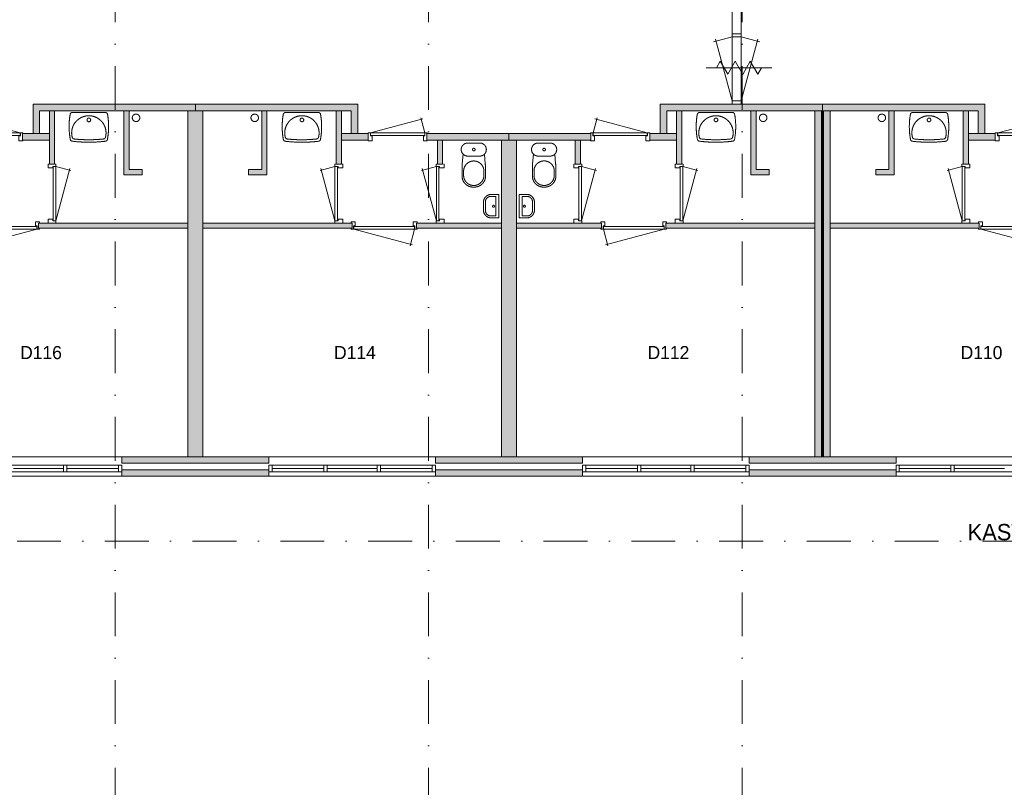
# Model space of a CAD drawing. Header units: millimetres. Extents: x -12328 to 85769, y 0 to 59371.
# Tile 4 of 18: x 10595 to 25668, y 37937 to 49694. Entities that reach past the tile are written whole.
import ezdxf
from ezdxf.enums import TextEntityAlignment as Align
from ezdxf.xclip import XClip

# ---------------------------------------------------------------- set-up
doc = ezdxf.new("R2010")
doc.units = ezdxf.units.MM
doc.linetypes.add('DGN4', pattern=[1343.35376, 671.67688, -335.83844, 0, -335.83844])
for name, color, linetype in [('12', 7, 'Continuous'), ('16', 7, 'Continuous'), ('17', 7, 'Continuous'), ('30', 7, 'Continuous'), ('31', 7, 'Continuous'), ('32', 7, 'Continuous'), ('33', 7, 'Continuous'), ('40', 7, 'Continuous'), ('48', 7, 'Continuous'), ('52', 7, 'Continuous'), ('56', 7, 'Continuous'), ('62', 7, 'Continuous')]:
    doc.layers.add(name, color=color, linetype=linetype)
doc.styles.add('dgn001', font='dgn001.shx')
doc.styles.add('dgn003', font='dgn003.shx')

# ---------------------------------------------------------------- blocks, each defined once
blk = doc.blocks.new('930L0928')
at = {"layer": '33', "color": 1, "linetype": 'Continuous', "lineweight": 0}
for p, q in [((-968, -98), (-899.56, -353.44)), ((-38, -98), (-936.31, -338.7))]:
    blk.add_line(p, q, dxfattribs=at)
at = {"layer": '33', "color": 92, "linetype": 'Continuous', "lineweight": 13, "true_color": 0x00e100, "flags": 128}
for points in [[(-1006, -90), (-1006, -101), (-971, -101), (-971, -51), (-946, -51), (-946, 11), (-1006, 11), (-1006, 0)], [(0, -90), (0, -101), (-35, -101), (-35, -51), (-60, -51), (-60, 11), (0, 11), (0, 0)]]:
    blk.add_lwpolyline(points, dxfattribs=at)
at = {"layer": '33', "color": 2, "linetype": 'Continuous', "lineweight": 13, "true_color": 0xf0f000, "flags": 128}
blk.add_lwpolyline([(-968, -98), (-38, -98), (-38, -58), (-968, -58), (-968, -98)], dxfattribs=at)
blk = doc.blocks.new('830R1086')
at = {"layer": '33', "color": 1, "linetype": 'Continuous', "lineweight": 0}
for p, q in [((38, 108), (99.32, 336.87)), ((868, 108), (66.28, 322.82))]:
    blk.add_line(p, q, dxfattribs=at)
at = {"layer": '33', "color": 92, "linetype": 'Continuous', "lineweight": 13, "true_color": 0x00e100, "flags": 128}
for points in [[(0, 100), (0, 111), (35, 111), (35, 61), (60, 61), (60, -11), (0, -11), (0, 0)], [(906, 100), (906, 111), (871, 111), (871, 61), (846, 61), (846, -11), (906, -11), (906, 0)]]:
    blk.add_lwpolyline(points, dxfattribs=at)
at = {"layer": '33', "color": 2, "linetype": 'Continuous', "lineweight": 13, "true_color": 0xf0f000, "flags": 128}
blk.add_lwpolyline([(868, 108), (38, 108), (38, 68), (868, 68), (868, 108)], dxfattribs=at)
blk = doc.blocks.new('830R1087')
at = {"layer": '33', "color": 1, "linetype": 'Continuous', "lineweight": 0}
for p, q in [((108, -38), (336.87, -99.32)), ((108, -868), (322.82, -66.28))]:
    blk.add_line(p, q, dxfattribs=at)
at = {"layer": '33', "color": 92, "linetype": 'Continuous', "lineweight": 13, "true_color": 0x00e100, "flags": 128}
for points in [[(100, 0), (111, 0), (111, -35), (61, -35), (61, -60), (-11, -60), (-11, 0), (0, 0)], [(100, -906), (111, -906), (111, -871), (61, -871), (61, -846), (-11, -846), (-11, -906), (0, -906)]]:
    blk.add_lwpolyline(points, dxfattribs=at)
at = {"layer": '33', "color": 2, "linetype": 'Continuous', "lineweight": 13, "true_color": 0xf0f000, "flags": 128}
blk.add_lwpolyline([(108, -868), (108, -38), (68, -38), (68, -868), (108, -868)], dxfattribs=at)
blk = doc.blocks.new('WT0128')
at = {"layer": '40', "color": 7, "linetype": 'Continuous', "lineweight": 0}
blk.add_line((253, -20), (-253, -20), dxfattribs=at)
at = {"layer": '40', "color": 7, "linetype": 'Continuous', "lineweight": 0, "flags": 128}
for points in [[(-284, -432, -0.090801), (-286, -47)], [(-286, -47, -0.363957), (-253, -20)], [(-254, -401, -1.30637), (254, -401)], [(253, -20, -0.363957), (286, -47)], [(286, -47, -0.090801), (284, -432)], [(-256, -459, -0.328769), (-284, -432)], [(-226, -425, -0.309671), (-254, -401)], [(226, -425, -0.052773), (-226, -425)], [(254, -401, -0.309671), (226, -425)], [(284, -432, -0.328769), (256, -459)], [(256, -459, -0.059915), (-256, -459)]]:
    blk.add_lwpolyline(points, format="xyb", dxfattribs=at)
at = {"layer": '40', "color": 7, "linetype": 'Continuous', "lineweight": 0}
blk.add_circle((0, -133), 28.1, dxfattribs=at)
blk = doc.blocks.new('830R1091')
at = {"layer": '33', "color": 1, "linetype": 'Continuous', "lineweight": 0}
for p, q in [((-108, -38), (-336.87, -99.32)), ((-108, -868), (-322.82, -66.28))]:
    blk.add_line(p, q, dxfattribs=at)
at = {"layer": '33', "color": 92, "linetype": 'Continuous', "lineweight": 13, "true_color": 0x00e100, "flags": 128}
for points in [[(-100, 0), (-111, 0), (-111, -35), (-61, -35), (-61, -60), (11, -60), (11, 0), (0, 0)], [(-100, -906), (-111, -906), (-111, -871), (-61, -871), (-61, -846), (11, -846), (11, -906), (0, -906)]]:
    blk.add_lwpolyline(points, dxfattribs=at)
at = {"layer": '33', "color": 2, "linetype": 'Continuous', "lineweight": 13, "true_color": 0xf0f000, "flags": 128}
blk.add_lwpolyline([(-108, -868), (-108, -38), (-68, -38), (-68, -868), (-108, -868)], dxfattribs=at)
blk = doc.blocks.new('930L0931')
at = {"layer": '33', "color": 1, "linetype": 'Continuous', "lineweight": 0}
for p, q in [((38, -98), (936.31, -338.7)), ((968, -98), (899.56, -353.44))]:
    blk.add_line(p, q, dxfattribs=at)
at = {"layer": '33', "color": 92, "linetype": 'Continuous', "lineweight": 13, "true_color": 0x00e100, "flags": 128}
for points in [[(0, -90), (0, -101), (35, -101), (35, -51), (60, -51), (60, 11), (0, 11), (0, 0)], [(1006, -90), (1006, -101), (971, -101), (971, -51), (946, -51), (946, 11), (1006, 11), (1006, 0)]]:
    blk.add_lwpolyline(points, dxfattribs=at)
at = {"layer": '33', "color": 2, "linetype": 'Continuous', "lineweight": 13, "true_color": 0xf0f000, "flags": 128}
blk.add_lwpolyline([(968, -98), (38, -98), (38, -58), (968, -58), (968, -98)], dxfattribs=at)
blk = doc.blocks.new('830R1092')
at = {"layer": '33', "color": 1, "linetype": 'Continuous', "lineweight": 0}
for p, q in [((-108, -38), (-336.87, -99.32)), ((-108, -868), (-322.82, -66.28))]:
    blk.add_line(p, q, dxfattribs=at)
at = {"layer": '33', "color": 92, "linetype": 'Continuous', "lineweight": 13, "true_color": 0x00e100, "flags": 128}
for points in [[(-100, 0), (-111, 0), (-111, -35), (-61, -35), (-61, -60), (11, -60), (11, 0), (0, 0)], [(-100, -906), (-111, -906), (-111, -871), (-61, -871), (-61, -846), (11, -846), (11, -906), (0, -906)]]:
    blk.add_lwpolyline(points, dxfattribs=at)
at = {"layer": '33', "color": 2, "linetype": 'Continuous', "lineweight": 13, "true_color": 0xf0f000, "flags": 128}
blk.add_lwpolyline([(-108, -868), (-108, -38), (-68, -38), (-68, -868), (-108, -868)], dxfattribs=at)
blk = doc.blocks.new('WT0130')
at = {"layer": '40', "color": 7, "linetype": 'Continuous', "lineweight": 0}
blk.add_line((-253, -20), (253, -20), dxfattribs=at)
blk.add_circle((0, -133), 28.1, dxfattribs=at)
for centre, radius, start, end in [((766, -236), 1068, 169.7983, 190.5514), ((-253, -53), 33, 90, 169.9973), ((0, -332), 263, 344.8667, 195.1333), ((253, -53), 33, 10.0027, 90), ((-766, -236), 1068, 349.4486, 10.2017), ((-252, -426), 33, 190.3455, 263.1425), ((-222, -392), 33, 195.1333, 263.9582), ((0, 1707), 2144, 263.9582, 276.0418), ((222, -392), 33, 276.0418, 344.8667), ((252, -426), 33, 276.8575, 349.6545), ((0, 1669), 2144, 263.1425, 276.8575)]:
    blk.add_arc(centre, radius, start, end, dxfattribs=at)
blk = doc.blocks.new('830R1093')
at = {"layer": '33', "color": 1, "linetype": 'Continuous', "lineweight": 0}
for p, q in [((-868, 108), (-66.28, 322.82)), ((-38, 108), (-99.32, 336.87))]:
    blk.add_line(p, q, dxfattribs=at)
at = {"layer": '33', "color": 92, "linetype": 'Continuous', "lineweight": 13, "true_color": 0x00e100, "flags": 128}
for points in [[(-906, 100), (-906, 111), (-871, 111), (-871, 61), (-846, 61), (-846, -11), (-906, -11), (-906, 0)], [(0, 100), (0, 111), (-35, 111), (-35, 61), (-60, 61), (-60, -11), (0, -11), (0, 0)]]:
    blk.add_lwpolyline(points, dxfattribs=at)
at = {"layer": '33', "color": 2, "linetype": 'Continuous', "lineweight": 13, "true_color": 0xf0f000, "flags": 128}
blk.add_lwpolyline([(-868, 108), (-38, 108), (-38, 68), (-868, 68), (-868, 108)], dxfattribs=at)
blk = doc.blocks.new('830R1094')
at = {"layer": '33', "color": 1, "linetype": 'Continuous', "lineweight": 0}
for p, q in [((108, -38), (336.87, -99.32)), ((108, -868), (322.82, -66.28))]:
    blk.add_line(p, q, dxfattribs=at)
at = {"layer": '33', "color": 92, "linetype": 'Continuous', "lineweight": 13, "true_color": 0x00e100, "flags": 128}
for points in [[(100, 0), (111, 0), (111, -35), (61, -35), (61, -60), (-11, -60), (-11, 0), (0, 0)], [(100, -906), (111, -906), (111, -871), (61, -871), (61, -846), (-11, -846), (-11, -906), (0, -906)]]:
    blk.add_lwpolyline(points, dxfattribs=at)
at = {"layer": '33', "color": 2, "linetype": 'Continuous', "lineweight": 13, "true_color": 0xf0f000, "flags": 128}
blk.add_lwpolyline([(108, -868), (108, -38), (68, -38), (68, -868), (108, -868)], dxfattribs=at)
blk = doc.blocks.new('930L0932')
at = {"layer": '33', "color": 1, "linetype": 'Continuous', "lineweight": 0}
for p, q in [((-968, -98), (-899.56, -353.44)), ((-38, -98), (-936.31, -338.7))]:
    blk.add_line(p, q, dxfattribs=at)
at = {"layer": '33', "color": 92, "linetype": 'Continuous', "lineweight": 13, "true_color": 0x00e100, "flags": 128}
for points in [[(-1006, -90), (-1006, -101), (-971, -101), (-971, -51), (-946, -51), (-946, 11), (-1006, 11), (-1006, 0)], [(0, -90), (0, -101), (-35, -101), (-35, -51), (-60, -51), (-60, 11), (0, 11), (0, 0)]]:
    blk.add_lwpolyline(points, dxfattribs=at)
at = {"layer": '33', "color": 2, "linetype": 'Continuous', "lineweight": 13, "true_color": 0xf0f000, "flags": 128}
blk.add_lwpolyline([(-968, -98), (-38, -98), (-38, -58), (-968, -58), (-968, -98)], dxfattribs=at)
blk = doc.blocks.new('830R1095')
at = {"layer": '33', "color": 1, "linetype": 'Continuous', "lineweight": 0}
for p, q in [((108, -38), (336.87, -99.32)), ((108, -868), (322.82, -66.28))]:
    blk.add_line(p, q, dxfattribs=at)
at = {"layer": '33', "color": 92, "linetype": 'Continuous', "lineweight": 13, "true_color": 0x00e100, "flags": 128}
for points in [[(100, 0), (111, 0), (111, -35), (61, -35), (61, -60), (-11, -60), (-11, 0), (0, 0)], [(100, -906), (111, -906), (111, -871), (61, -871), (61, -846), (-11, -846), (-11, -906), (0, -906)]]:
    blk.add_lwpolyline(points, dxfattribs=at)
at = {"layer": '33', "color": 2, "linetype": 'Continuous', "lineweight": 13, "true_color": 0xf0f000, "flags": 128}
blk.add_lwpolyline([(108, -868), (108, -38), (68, -38), (68, -868), (108, -868)], dxfattribs=at)
blk = doc.blocks.new('CLOS0230')
at = {"layer": '40', "color": 7, "linetype": 'Continuous', "lineweight": 0}
for p, q in [((92, -220), (-93, -220)), ((-155, -528), (-155, -436)), ((155, -528), (155, -436)), ((1, -670), (-1, -670))]:
    blk.add_line(p, q, dxfattribs=at)
at = {"layer": '40', "color": 7, "linetype": 'Continuous', "lineweight": 0, "flags": 128}
for points in [[(176, -338), (162, -192), (162, -192, 0.674333), (92, -20), (92, -20), (-93, -20), (-93, -20, 0.674333), (-162, -192), (-162, -192), (-176, -338), (-176, -338, 0.023285), (-180, -431), (-180, -431), (-180, -525), (-180, -525, 0.414214), (-10, -695), (-10, -695), (10, -695), (10, -695, 0.414214), (180, -525), (180, -525), (180, -431), (180, -431, 0.023285), (176, -338)], [(-93, -220, -0.194504), (-162, -192)], [(162, -192, -0.194504), (92, -220)]]:
    blk.add_lwpolyline(points, format="xyb", dxfattribs=at)
at = {"layer": '40', "color": 7, "linetype": 'Continuous', "lineweight": 0}
blk.add_circle((0, -120), 20, dxfattribs=at)
for centre, start, end in [((0, -450), 4.9263, 175.0736), ((0, -514), 184.9259, 355.0741)]:
    blk.add_arc(centre, 156, start, end, dxfattribs=at)
blk = doc.blocks.new('FT0129')
at = {"layer": '40', "color": 7, "linetype": 'Continuous', "lineweight": 0}
for p, q in [((135, 180), (20, 180)), ((20, 180), (20, -180)), ((65, 149), (65, -149)), ((65, -149), (144, -149))]:
    blk.add_line(p, q, dxfattribs=at)
at = {"layer": '40', "color": 7, "linetype": 'Continuous', "lineweight": 0, "flags": 128}
for points in [[(144, 149), (65, 149)], [(224, -69), (224, 69)], [(255, -60), (255, 60)], [(20, -180), (135, -180)]]:
    blk.add_lwpolyline(points, dxfattribs=at)
for points in [[(255, -60, -0.414214), (135, -180)], [(224, -69, -0.414214), (144, -149)]]:
    blk.add_lwpolyline(points, format="xyb", dxfattribs=at)
at = {"layer": '40', "color": 7, "linetype": 'Continuous', "lineweight": 0}
blk.add_circle((101, -1), 15.1, dxfattribs=at)
for centre, radius in [((135, 60), 120), ((144, 69), 80)]:
    blk.add_arc(centre, radius, 0, 90, dxfattribs=at)
blk = doc.blocks.new('WT0131')
at = {"layer": '40', "color": 7, "linetype": 'Continuous', "lineweight": 0}
blk.add_line((253, -20), (-253, -20), dxfattribs=at)
at = {"layer": '40', "color": 7, "linetype": 'Continuous', "lineweight": 0, "flags": 128}
for points in [[(-284, -432, -0.090801), (-286, -47)], [(-286, -47, -0.363957), (-253, -20)], [(-254, -401, -1.30637), (254, -401)], [(253, -20, -0.363957), (286, -47)], [(286, -47, -0.090801), (284, -432)], [(-256, -459, -0.328769), (-284, -432)], [(-226, -425, -0.309671), (-254, -401)], [(226, -425, -0.052773), (-226, -425)], [(254, -401, -0.309671), (226, -425)], [(284, -432, -0.328769), (256, -459)], [(256, -459, -0.059915), (-256, -459)]]:
    blk.add_lwpolyline(points, format="xyb", dxfattribs=at)
at = {"layer": '40', "color": 7, "linetype": 'Continuous', "lineweight": 0}
blk.add_circle((0, -133), 28.1, dxfattribs=at)
blk = doc.blocks.new('830R1096')
at = {"layer": '33', "color": 1, "linetype": 'Continuous', "lineweight": 0}
for p, q in [((38, 108), (99.32, 336.87)), ((868, 108), (66.28, 322.82))]:
    blk.add_line(p, q, dxfattribs=at)
at = {"layer": '33', "color": 92, "linetype": 'Continuous', "lineweight": 13, "true_color": 0x00e100, "flags": 128}
for points in [[(0, 100), (0, 111), (35, 111), (35, 61), (60, 61), (60, -11), (0, -11), (0, 0)], [(906, 100), (906, 111), (871, 111), (871, 61), (846, 61), (846, -11), (906, -11), (906, 0)]]:
    blk.add_lwpolyline(points, dxfattribs=at)
at = {"layer": '33', "color": 2, "linetype": 'Continuous', "lineweight": 13, "true_color": 0xf0f000, "flags": 128}
blk.add_lwpolyline([(868, 108), (38, 108), (38, 68), (868, 68), (868, 108)], dxfattribs=at)
blk = doc.blocks.new('CLOS0231')
at = {"layer": '40', "color": 7, "linetype": 'Continuous', "lineweight": 0}
for p, q in [((-92, -220), (92, -220)), ((-155, -528), (-155, -436)), ((155, -528), (155, -436)), ((-1, -670), (1, -670))]:
    blk.add_line(p, q, dxfattribs=at)
at = {"layer": '40', "color": 7, "linetype": 'Continuous', "lineweight": 0, "flags": 128}
for points in [[(-176, -338), (-162, -192), (-162, -192, -0.674333), (-92, -20), (-92, -20), (92, -20), (92, -20, -0.674333), (162, -192), (162, -192), (176, -338), (176, -338, -0.023285), (180, -431), (180, -431), (180, -525), (180, -525, -0.414214), (10, -695), (10, -695), (-10, -695), (-10, -695, -0.414214), (-180, -525), (-180, -525), (-180, -431), (-180, -431, -0.023285), (-176, -338)], [(-155, -437, -0.917514), (155, -437)], [(155, -528, -0.917521), (-155, -528)]]:
    blk.add_lwpolyline(points, format="xyb", dxfattribs=at)
at = {"layer": '40', "color": 7, "linetype": 'Continuous', "lineweight": 0}
blk.add_circle((0, -120), 20, dxfattribs=at)
for centre, start, end in [((-92, -120), 225.9727, 270), ((92, -120), 270, 314.0273)]:
    blk.add_arc(centre, 100, start, end, dxfattribs=at)
blk = doc.blocks.new('FT0130')
at = {"layer": '40', "color": 7, "linetype": 'Continuous', "lineweight": 0}
for p, q in [((-135, 180), (-20, 180)), ((-20, 180), (-20, -180)), ((-65, 149), (-65, -149)), ((-65, -149), (-144, -149))]:
    blk.add_line(p, q, dxfattribs=at)
at = {"layer": '40', "color": 7, "linetype": 'Continuous', "lineweight": 0, "flags": 128}
for points in [[(-255, 60, -0.414214), (-135, 180)], [(-224, 69, -0.414214), (-144, 149)]]:
    blk.add_lwpolyline(points, format="xyb", dxfattribs=at)
for points in [[(-255, -60), (-255, 60)], [(-224, -69), (-224, 69)], [(-144, 149), (-65, 149)], [(-20, -180), (-135, -180)]]:
    blk.add_lwpolyline(points, dxfattribs=at)
at = {"layer": '40', "color": 7, "linetype": 'Continuous', "lineweight": 0}
blk.add_circle((-101, -1), 15.1, dxfattribs=at)
for centre, radius in [((-135, -60), 120), ((-144, -69), 80)]:
    blk.add_arc(centre, radius, 180, 270, dxfattribs=at)
blk = doc.blocks.new('830R1097')
at = {"layer": '33', "color": 1, "linetype": 'Continuous', "lineweight": 0}
for p, q in [((-108, -38), (-336.87, -99.32)), ((-108, -868), (-322.82, -66.28))]:
    blk.add_line(p, q, dxfattribs=at)
at = {"layer": '33', "color": 92, "linetype": 'Continuous', "lineweight": 13, "true_color": 0x00e100, "flags": 128}
for points in [[(-100, 0), (-111, 0), (-111, -35), (-61, -35), (-61, -60), (11, -60), (11, 0), (0, 0)], [(-100, -906), (-111, -906), (-111, -871), (-61, -871), (-61, -846), (11, -846), (11, -906), (0, -906)]]:
    blk.add_lwpolyline(points, dxfattribs=at)
at = {"layer": '33', "color": 2, "linetype": 'Continuous', "lineweight": 13, "true_color": 0xf0f000, "flags": 128}
blk.add_lwpolyline([(-108, -868), (-108, -38), (-68, -38), (-68, -868), (-108, -868)], dxfattribs=at)
blk = doc.blocks.new('930L0933')
at = {"layer": '33', "color": 1, "linetype": 'Continuous', "lineweight": 0}
for p, q in [((38, -98), (936.31, -338.7)), ((968, -98), (899.56, -353.44))]:
    blk.add_line(p, q, dxfattribs=at)
at = {"layer": '33', "color": 92, "linetype": 'Continuous', "lineweight": 13, "true_color": 0x00e100, "flags": 128}
for points in [[(0, -90), (0, -101), (35, -101), (35, -51), (60, -51), (60, 11), (0, 11), (0, 0)], [(1006, -90), (1006, -101), (971, -101), (971, -51), (946, -51), (946, 11), (1006, 11), (1006, 0)]]:
    blk.add_lwpolyline(points, dxfattribs=at)
at = {"layer": '33', "color": 2, "linetype": 'Continuous', "lineweight": 13, "true_color": 0xf0f000, "flags": 128}
blk.add_lwpolyline([(968, -98), (38, -98), (38, -58), (968, -58), (968, -98)], dxfattribs=at)
blk = doc.blocks.new('WT0132')
at = {"layer": '40', "color": 7, "linetype": 'Continuous', "lineweight": 0}
blk.add_line((-253, -20), (253, -20), dxfattribs=at)
blk.add_circle((0, -133), 28.1, dxfattribs=at)
for centre, radius, start, end in [((766, -236), 1068, 169.7983, 190.5514), ((-253, -53), 33, 90, 169.9973), ((0, -332), 263, 344.8667, 195.1333), ((253, -53), 33, 10.0027, 90), ((-766, -236), 1068, 349.4486, 10.2017), ((-252, -426), 33, 190.3455, 263.1425), ((-222, -392), 33, 195.1333, 263.9582), ((0, 1707), 2144, 263.9582, 276.0418), ((222, -392), 33, 276.0418, 344.8667), ((252, -426), 33, 276.8575, 349.6545), ((0, 1669), 2144, 263.1425, 276.8575)]:
    blk.add_arc(centre, radius, start, end, dxfattribs=at)
blk = doc.blocks.new('830R1099')
at = {"layer": '33', "color": 1, "linetype": 'Continuous', "lineweight": 0}
for p, q in [((-868, 108), (-66.28, 322.82)), ((-38, 108), (-99.32, 336.87))]:
    blk.add_line(p, q, dxfattribs=at)
at = {"layer": '33', "color": 92, "linetype": 'Continuous', "lineweight": 13, "true_color": 0x00e100, "flags": 128}
for points in [[(-906, 100), (-906, 111), (-871, 111), (-871, 61), (-846, 61), (-846, -11), (-906, -11), (-906, 0)], [(0, 100), (0, 111), (-35, 111), (-35, 61), (-60, 61), (-60, -11), (0, -11), (0, 0)]]:
    blk.add_lwpolyline(points, dxfattribs=at)
at = {"layer": '33', "color": 2, "linetype": 'Continuous', "lineweight": 13, "true_color": 0xf0f000, "flags": 128}
blk.add_lwpolyline([(-868, 108), (-38, 108), (-38, 68), (-868, 68), (-868, 108)], dxfattribs=at)
blk = doc.blocks.new('79B1034')
at = {"layer": '12', "color": 7, "linetype": 'Continuous', "lineweight": 0}
blk.add_line((500.48, 0), (-500.5, 0), dxfattribs=at)
at = {"layer": '12', "color": 92, "linetype": 'Continuous', "lineweight": 0, "true_color": 0x00e100}
for p, q in [((-343.72, 0), (-285.98, 100.02)), ((-285.98, 100.02), (-171.88, -97.62)), ((-171.88, -97.62), (-57.68, 100.18)), ((-57.68, 100.18), (58, -100.18)), ((58, -100.18), (173.68, 100.18)), ((173.68, 100.18), (287.88, -97.62)), ((287.88, -97.62), (344.24, 0))]:
    blk.add_line(p, q, dxfattribs=at)
blk = doc.blocks.new('50E03_329_B01 - Default')
at = {"layer": '16'}
for points in [[(21004.76, 37784.49), (18754.76, 37784.49), (18754.76, 37684.49), (21004.76, 37684.49)], [(25804.76, 37784.49), (23554.76, 37784.49), (23554.76, 37684.49), (25804.76, 37684.49)], [(30604.76, 37784.49), (28354.76, 37784.49), (28354.76, 37684.49), (30604.76, 37684.49)]]:
    blk.add_hatch(color=7, dxfattribs=at).paths.add_polyline_path(points)
at = {"layer": '62'}
for color, points in [(7, [(19879.76, 43384.49), (19879.76, 43284.49), (17494.76, 43284.49), (17494.76, 42934.49), (17394.76, 42934.49), (17394.76, 43384.49)]), (9, [(17724.76, 42464.49), (17644.76, 42464.49), (17644.76, 43284.49), (17724.76, 43284.49)]), (9, [(19064.76, 42384.49), (19064.76, 42304.49), (18784.76, 42304.49), (18784.76, 43284.49), (18864.76, 43284.49), (18864.76, 42384.49)]), (9, [(19764.76, 43284.49), (19994.76, 43284.49), (19994.76, 37984.49), (19764.76, 37984.49)]), (7, [(19879.76, 43384.49), (19879.76, 43284.49), (22264.76, 43284.49), (22264.76, 42934.49), (22364.76, 42934.49), (22364.76, 43384.49)]), (9, [(20694.76, 42384.49), (20694.76, 42304.49), (20974.76, 42304.49), (20974.76, 43284.49), (20894.76, 43284.49), (20894.76, 42384.49)]), (9, [(22034.76, 42464.49), (22114.76, 42464.49), (22114.76, 43284.49), (22034.76, 43284.49)]), (7, [(29479.76, 43384.49), (29479.76, 43284.49), (27094.76, 43284.49), (27094.76, 42934.49), (26994.76, 42934.49), (26994.76, 43384.49)]), (9, [(27324.76, 42464.49), (27244.76, 42464.49), (27244.76, 43284.49), (27324.76, 43284.49)]), (9, [(28664.76, 42384.49), (28664.76, 42304.49), (28384.76, 42304.49), (28384.76, 43284.49), (28464.76, 43284.49), (28464.76, 42384.49)]), (9, [(29364.76, 37984.49), (29479.76, 37984.49), (29479.76, 43284.49), (29364.76, 43284.49)]), (7, [(29479.76, 43384.49), (29479.76, 43284.49), (31864.76, 43284.49), (31864.76, 42934.49), (31964.76, 42934.49), (31964.76, 43384.49)]), (9, [(29494.76, 37984.49), (29594.76, 37984.49), (29594.76, 43284.49), (29494.76, 43284.49)]), (9, [(30294.76, 42384.49), (30294.76, 42304.49), (30574.76, 42304.49), (30574.76, 43284.49), (30494.76, 43284.49), (30494.76, 42384.49)]), (9, [(31634.76, 42464.49), (31714.76, 42464.49), (31714.76, 43284.49), (31634.76, 43284.49)]), (7, [(17644.76, 42834.49), (17234.76, 42834.49), (17234.76, 42934.49), (17644.76, 42934.49)]), (7, [(22114.76, 42834.49), (22524.76, 42834.49), (22524.76, 42934.49), (22114.76, 42934.49)]), (7, [(23424.76, 42834.49), (24679.76, 42834.49), (24679.76, 42934.49), (23424.76, 42934.49)]), (9, [(23584.76, 42464.49), (23664.76, 42464.49), (23664.76, 42834.49), (23584.76, 42834.49)]), (9, [(24564.76, 42834.49), (24794.76, 42834.49), (24794.76, 37984.49), (24564.76, 37984.49)]), (7, [(25934.76, 42834.49), (24679.76, 42834.49), (24679.76, 42934.49), (25934.76, 42934.49)]), (9, [(25774.76, 42464.49), (25694.76, 42464.49), (25694.76, 42834.49), (25774.76, 42834.49)]), (7, [(27244.76, 42834.49), (26834.76, 42834.49), (26834.76, 42934.49), (27244.76, 42934.49)]), (7, [(31714.76, 42834.49), (32124.76, 42834.49), (32124.76, 42934.49), (31714.76, 42934.49)]), (9, [(19764.76, 41564.49), (17479.76, 41564.49), (17479.76, 41484.49), (19764.76, 41484.49)]), (9, [(19994.76, 41564.49), (22279.76, 41564.49), (22279.76, 41484.49), (19994.76, 41484.49)]), (9, [(23264.76, 41564.49), (24564.76, 41564.49), (24564.76, 41484.49), (23264.76, 41484.49)]), (9, [(26094.76, 41564.49), (24794.76, 41564.49), (24794.76, 41484.49), (26094.76, 41484.49)]), (9, [(29364.76, 41564.49), (27079.76, 41564.49), (27079.76, 41484.49), (29364.76, 41484.49)]), (9, [(29594.76, 41564.49), (31879.76, 41564.49), (31879.76, 41484.49), (29594.76, 41484.49)]), (9, [(21004.76, 37984.49), (18754.76, 37984.49), (18754.76, 37884.49), (21004.76, 37884.49)]), (9, [(25804.76, 37984.49), (23554.76, 37984.49), (23554.76, 37884.49), (25804.76, 37884.49)]), (9, [(30604.76, 37984.49), (28354.76, 37984.49), (28354.76, 37884.49), (30604.76, 37884.49)])]:
    blk.add_hatch(color=color, dxfattribs=at).paths.add_polyline_path(points)
at = {"layer": '16', "color": 92, "linetype": 'Continuous', "lineweight": 0, "true_color": 0x00e100, "flags": 128}
for points in [[(19879.76, 43384.49), (17394.76, 43384.49), (17394.76, 42934.49), (17494.76, 42934.49), (17494.76, 43284.49), (19879.76, 43284.49), (19879.76, 43384.49)], [(17724.76, 43284.49), (17644.76, 43284.49), (17644.76, 42464.49), (17724.76, 42464.49), (17724.76, 43284.49)], [(18864.76, 43284.49), (18864.76, 42384.49), (19064.76, 42384.49), (19064.76, 42304.49), (18784.76, 42304.49), (18784.76, 43284.49), (18864.76, 43284.49)], [(19879.76, 43384.49), (22364.76, 43384.49), (22364.76, 42934.49), (22264.76, 42934.49), (22264.76, 43284.49), (19879.76, 43284.49), (19879.76, 43384.49)], [(20894.76, 43284.49), (20894.76, 42384.49), (20694.76, 42384.49), (20694.76, 42304.49), (20974.76, 42304.49), (20974.76, 43284.49), (20894.76, 43284.49)], [(22034.76, 43284.49), (22114.76, 43284.49), (22114.76, 42464.49), (22034.76, 42464.49), (22034.76, 43284.49)], [(29479.76, 43384.49), (26994.76, 43384.49), (26994.76, 42934.49), (27094.76, 42934.49), (27094.76, 43284.49), (29479.76, 43284.49), (29479.76, 43384.49)], [(27324.76, 43284.49), (27244.76, 43284.49), (27244.76, 42464.49), (27324.76, 42464.49), (27324.76, 43284.49)], [(28464.76, 43284.49), (28464.76, 42384.49), (28664.76, 42384.49), (28664.76, 42304.49), (28384.76, 42304.49), (28384.76, 43284.49), (28464.76, 43284.49)], [(29479.76, 43384.49), (31964.76, 43384.49), (31964.76, 42934.49), (31864.76, 42934.49), (31864.76, 43284.49), (29479.76, 43284.49), (29479.76, 43384.49)], [(30494.76, 43284.49), (30494.76, 42384.49), (30294.76, 42384.49), (30294.76, 42304.49), (30574.76, 42304.49), (30574.76, 43284.49), (30494.76, 43284.49)], [(31634.76, 43284.49), (31714.76, 43284.49), (31714.76, 42464.49), (31634.76, 42464.49), (31634.76, 43284.49)], [(17644.76, 42934.49), (17234.76, 42934.49), (17234.76, 42834.49), (17644.76, 42834.49), (17644.76, 42934.49)], [(22114.76, 42934.49), (22524.76, 42934.49), (22524.76, 42834.49), (22114.76, 42834.49), (22114.76, 42934.49)], [(23424.76, 42934.49), (24679.76, 42934.49), (24679.76, 42834.49), (23424.76, 42834.49), (23424.76, 42934.49)], [(23584.76, 42834.49), (23664.76, 42834.49), (23664.76, 42464.49), (23584.76, 42464.49), (23584.76, 42834.49)], [(25934.76, 42934.49), (24679.76, 42934.49), (24679.76, 42834.49), (25934.76, 42834.49), (25934.76, 42934.49)], [(25774.76, 42834.49), (25694.76, 42834.49), (25694.76, 42464.49), (25774.76, 42464.49), (25774.76, 42834.49)], [(27244.76, 42934.49), (26834.76, 42934.49), (26834.76, 42834.49), (27244.76, 42834.49), (27244.76, 42934.49)], [(31714.76, 42934.49), (32124.76, 42934.49), (32124.76, 42834.49), (31714.76, 42834.49), (31714.76, 42934.49)], [(17479.76, 41564.49), (19764.76, 41564.49), (19764.76, 41484.49), (17479.76, 41484.49), (17479.76, 41564.49)], [(22279.76, 41564.49), (19994.76, 41564.49), (19994.76, 41484.49), (22279.76, 41484.49), (22279.76, 41564.49)], [(24564.76, 41564.49), (23264.76, 41564.49), (23264.76, 41484.49), (24564.76, 41484.49), (24564.76, 41564.49)], [(24794.76, 41564.49), (26094.76, 41564.49), (26094.76, 41484.49), (24794.76, 41484.49), (24794.76, 41564.49)], [(27079.76, 41564.49), (29364.76, 41564.49), (29364.76, 41484.49), (27079.76, 41484.49), (27079.76, 41564.49)], [(31879.76, 41564.49), (29594.76, 41564.49), (29594.76, 41484.49), (31879.76, 41484.49), (31879.76, 41564.49)], [(21004.76, 37984.49), (18754.76, 37984.49), (18754.76, 37884.49), (21004.76, 37884.49), (21004.76, 37984.49)], [(25804.76, 37984.49), (23554.76, 37984.49), (23554.76, 37884.49), (25804.76, 37884.49), (25804.76, 37984.49)], [(30604.76, 37984.49), (28354.76, 37984.49), (28354.76, 37884.49), (30604.76, 37884.49), (30604.76, 37984.49)], [(21004.76, 37784.49), (18754.76, 37784.49), (18754.76, 37684.49), (21004.76, 37684.49), (21004.76, 37784.49)], [(25804.76, 37784.49), (23554.76, 37784.49), (23554.76, 37684.49), (25804.76, 37684.49), (25804.76, 37784.49)], [(30604.76, 37784.49), (28354.76, 37784.49), (28354.76, 37684.49), (30604.76, 37684.49), (30604.76, 37784.49)]]:
    blk.add_lwpolyline(points, dxfattribs=at)
at = {"layer": '16', "color": 7, "linetype": 'Continuous', "lineweight": 0, "flags": 128}
for points in [[(21004.76, 37784.49), (18754.76, 37784.49), (18754.76, 37684.49), (21004.76, 37684.49), (21004.76, 37784.49)], [(25804.76, 37784.49), (23554.76, 37784.49), (23554.76, 37684.49), (25804.76, 37684.49), (25804.76, 37784.49)], [(30604.76, 37784.49), (28354.76, 37784.49), (28354.76, 37684.49), (30604.76, 37684.49), (30604.76, 37784.49)]]:
    blk.add_lwpolyline(points, dxfattribs=at)
at = {"layer": '17', "color": 92, "linetype": 'Continuous', "lineweight": 0, "true_color": 0x00e100}
for p, q in [((29464.76, 43284.49), (29464.76, 37984.49)), ((29494.76, 43284.49), (29494.76, 37984.49))]:
    blk.add_line(p, q, dxfattribs=at)
at = {"layer": '17', "color": 92, "linetype": 'Continuous', "lineweight": 0, "true_color": 0x00e100, "flags": 128}
for points in [[(19994.76, 43284.49), (19764.76, 43284.49), (19764.76, 37984.49), (19994.76, 37984.49), (19994.76, 43284.49)], [(29594.76, 43284.49), (29364.76, 43284.49), (29364.76, 37984.49), (29594.76, 37984.49), (29594.76, 43284.49)], [(24794.76, 42834.49), (24564.76, 42834.49), (24564.76, 37984.49), (24794.76, 37984.49), (24794.76, 42834.49)]]:
    blk.add_lwpolyline(points, dxfattribs=at)
at = {"layer": '30', "color": 3, "linetype": 'Continuous', "lineweight": 0}
for p, q in [((18754.76, 37984.49), (16204.76, 37984.49)), ((21004.76, 37984.49), (23554.76, 37984.49)), ((28354.76, 37984.49), (25804.76, 37984.49)), ((30604.76, 37984.49), (33154.76, 37984.49)), ((18754.76, 37684.49), (16204.76, 37684.49)), ((21004.76, 37684.49), (23554.76, 37684.49)), ((28354.76, 37684.49), (25804.76, 37684.49)), ((30604.76, 37684.49), (33154.76, 37684.49))]:
    blk.add_line(p, q, dxfattribs=at)
at = {"layer": '31', "color": 3, "linetype": 'Continuous', "lineweight": 0}
for p, q in [((28096.61, 44984.49), (28096.61, 43384.49)), ((28236.61, 44984.49), (28236.61, 43384.49))]:
    blk.add_line(p, q, dxfattribs=at)
at = {"layer": '32', "color": 3, "linetype": 'Continuous', "lineweight": 0}
for p, q in [((16254.76, 37854.49), (18704.76, 37854.49)), ((18704.76, 37854.49), (18704.76, 37754.49)), ((23504.76, 37854.49), (21054.76, 37854.49)), ((21054.76, 37854.49), (21054.76, 37754.49)), ((25854.76, 37854.49), (28304.76, 37854.49)), ((28304.76, 37854.49), (28304.76, 37754.49)), ((33104.76, 37854.49), (30654.76, 37854.49)), ((18704.76, 37754.49), (16204.76, 37754.49)), ((17863.09, 37804.49), (17096.42, 37804.49)), ((18704.76, 37804.49), (17913.09, 37804.49)), ((21054.76, 37804.49), (21846.43, 37804.49)), ((21054.76, 37754.49), (23554.76, 37754.49)), ((21896.43, 37804.49), (22663.1, 37804.49)), ((22713.1, 37804.49), (23504.76, 37804.49)), ((28304.76, 37754.49), (25804.76, 37754.49)), ((26646.42, 37804.49), (25854.76, 37804.49)), ((27463.09, 37804.49), (26696.42, 37804.49)), ((28304.76, 37804.49), (27513.09, 37804.49)), ((30654.76, 37804.49), (31446.43, 37804.49)), ((30654.76, 37754.49), (33154.76, 37754.49)), ((31496.43, 37804.49), (32263.1, 37804.49))]:
    blk.add_line(p, q, dxfattribs=at)
at = {"layer": '32', "color": 3, "linetype": 'Continuous', "lineweight": 0, "flags": 128}
for points in [[(28235.61, 44464.49), (28235.61, 44414.49), (28096.61, 44414.49), (28096.61, 44464.49), (28235.61, 44464.49)], [(28235.61, 43434.49), (28235.61, 43384.49), (28096.61, 43384.49), (28096.61, 43434.49), (28235.61, 43434.49)], [(17913.09, 37754.49), (17863.09, 37754.49), (17863.09, 37854.49), (17913.09, 37854.49), (17913.09, 37754.49)], [(18754.76, 37754.49), (18704.76, 37754.49), (18704.76, 37854.49), (18754.76, 37854.49), (18754.76, 37754.49)], [(21004.76, 37754.49), (21054.76, 37754.49), (21054.76, 37854.49), (21004.76, 37854.49), (21004.76, 37754.49)], [(21846.43, 37754.49), (21896.43, 37754.49), (21896.43, 37854.49), (21846.43, 37854.49), (21846.43, 37754.49)], [(22663.1, 37754.49), (22713.1, 37754.49), (22713.1, 37854.49), (22663.1, 37854.49), (22663.1, 37754.49)], [(23504.76, 37754.49), (23554.76, 37754.49), (23554.76, 37854.49), (23504.76, 37854.49), (23504.76, 37754.49)], [(25854.76, 37754.49), (25804.76, 37754.49), (25804.76, 37854.49), (25854.76, 37854.49), (25854.76, 37754.49)], [(26696.42, 37754.49), (26646.42, 37754.49), (26646.42, 37854.49), (26696.42, 37854.49), (26696.42, 37754.49)], [(27513.09, 37754.49), (27463.09, 37754.49), (27463.09, 37854.49), (27513.09, 37854.49), (27513.09, 37754.49)], [(28354.76, 37754.49), (28304.76, 37754.49), (28304.76, 37854.49), (28354.76, 37854.49), (28354.76, 37754.49)], [(30604.76, 37754.49), (30654.76, 37754.49), (30654.76, 37854.49), (30604.76, 37854.49), (30604.76, 37754.49)], [(31446.43, 37754.49), (31496.43, 37754.49), (31496.43, 37854.49), (31446.43, 37854.49), (31446.43, 37754.49)]]:
    blk.add_lwpolyline(points, dxfattribs=at)
at = {"layer": '33', "color": 1, "linetype": 'Continuous', "lineweight": 0}
for p, q in [((28096.61, 44414.49), (27813.28, 44338.57)), ((28096.61, 43434.49), (27843.68, 44378.43)), ((28235.61, 44414.49), (28518.94, 44338.57)), ((28235.61, 43434.49), (28488.54, 44378.43))]:
    blk.add_line(p, q, dxfattribs=at)
at = {"layer": '40', "color": 3, "linetype": 'Continuous', "lineweight": 0}
for centre in [(18971.52, 43175.89), (20788, 43175.89), (28571.52, 43175.89), (30388, 43175.89)]:
    blk.add_circle(centre, 57.46, dxfattribs=at)
at = {"layer": '56', "color": 3, "linetype": 'DGN4', "lineweight": 0}
for p, q in [((18649.76, 55989.76), (18649.76, 547.85)), ((23449.76, 55989.76), (23449.76, 547.85)), ((28249.76, 55989.76), (28249.76, 547.85)), ((52180.43, 36692.77), (-3616.95, 36692.77))]:
    blk.add_line(p, q, dxfattribs=at)
at = {"layer": '62', "color": 7, "linetype": 'Continuous', "lineweight": 0, "flags": 128}
for points in [[(19879.76, 43384.49), (19879.76, 43284.49), (17494.76, 43284.49), (17494.76, 42934.49), (17394.76, 42934.49), (17394.76, 43384.49), (19879.76, 43384.49)], [(19879.76, 43384.49), (19879.76, 43284.49), (22264.76, 43284.49), (22264.76, 42934.49), (22364.76, 42934.49), (22364.76, 43384.49), (19879.76, 43384.49)], [(29479.76, 43384.49), (29479.76, 43284.49), (27094.76, 43284.49), (27094.76, 42934.49), (26994.76, 42934.49), (26994.76, 43384.49), (29479.76, 43384.49)], [(29479.76, 43384.49), (29479.76, 43284.49), (31864.76, 43284.49), (31864.76, 42934.49), (31964.76, 42934.49), (31964.76, 43384.49), (29479.76, 43384.49)], [(17644.76, 42834.49), (17234.76, 42834.49), (17234.76, 42934.49), (17644.76, 42934.49), (17644.76, 42834.49)], [(22114.76, 42834.49), (22524.76, 42834.49), (22524.76, 42934.49), (22114.76, 42934.49), (22114.76, 42834.49)], [(23424.76, 42834.49), (24679.76, 42834.49), (24679.76, 42934.49), (23424.76, 42934.49), (23424.76, 42834.49)], [(25934.76, 42834.49), (24679.76, 42834.49), (24679.76, 42934.49), (25934.76, 42934.49), (25934.76, 42834.49)], [(27244.76, 42834.49), (26834.76, 42834.49), (26834.76, 42934.49), (27244.76, 42934.49), (27244.76, 42834.49)], [(31714.76, 42834.49), (32124.76, 42834.49), (32124.76, 42934.49), (31714.76, 42934.49), (31714.76, 42834.49)]]:
    blk.add_lwpolyline(points, dxfattribs=at)
at = {"layer": '62', "color": 9, "linetype": 'Continuous', "lineweight": 0, "flags": 128}
for points in [[(17724.76, 42464.49), (17644.76, 42464.49), (17644.76, 43284.49), (17724.76, 43284.49), (17724.76, 42464.49)], [(19064.76, 42384.49), (19064.76, 42304.49), (18784.76, 42304.49), (18784.76, 43284.49), (18864.76, 43284.49), (18864.76, 42384.49), (19064.76, 42384.49)], [(19764.76, 43284.49), (19994.76, 43284.49), (19994.76, 37984.49), (19764.76, 37984.49), (19764.76, 43284.49)], [(20694.76, 42384.49), (20694.76, 42304.49), (20974.76, 42304.49), (20974.76, 43284.49), (20894.76, 43284.49), (20894.76, 42384.49), (20694.76, 42384.49)], [(22034.76, 42464.49), (22114.76, 42464.49), (22114.76, 43284.49), (22034.76, 43284.49), (22034.76, 42464.49)], [(27324.76, 42464.49), (27244.76, 42464.49), (27244.76, 43284.49), (27324.76, 43284.49), (27324.76, 42464.49)], [(28664.76, 42384.49), (28664.76, 42304.49), (28384.76, 42304.49), (28384.76, 43284.49), (28464.76, 43284.49), (28464.76, 42384.49), (28664.76, 42384.49)], [(29364.76, 37984.49), (29479.76, 37984.49), (29479.76, 43284.49), (29364.76, 43284.49), (29364.76, 37984.49)], [(29494.76, 37984.49), (29594.76, 37984.49), (29594.76, 43284.49), (29494.76, 43284.49), (29494.76, 37984.49)], [(30294.76, 42384.49), (30294.76, 42304.49), (30574.76, 42304.49), (30574.76, 43284.49), (30494.76, 43284.49), (30494.76, 42384.49), (30294.76, 42384.49)], [(31634.76, 42464.49), (31714.76, 42464.49), (31714.76, 43284.49), (31634.76, 43284.49), (31634.76, 42464.49)], [(23584.76, 42464.49), (23664.76, 42464.49), (23664.76, 42834.49), (23584.76, 42834.49), (23584.76, 42464.49)], [(24564.76, 42834.49), (24794.76, 42834.49), (24794.76, 37984.49), (24564.76, 37984.49), (24564.76, 42834.49)], [(25774.76, 42464.49), (25694.76, 42464.49), (25694.76, 42834.49), (25774.76, 42834.49), (25774.76, 42464.49)], [(19764.76, 41564.49), (17479.76, 41564.49), (17479.76, 41484.49), (19764.76, 41484.49), (19764.76, 41564.49)], [(19994.76, 41564.49), (22279.76, 41564.49), (22279.76, 41484.49), (19994.76, 41484.49), (19994.76, 41564.49)], [(23264.76, 41564.49), (24564.76, 41564.49), (24564.76, 41484.49), (23264.76, 41484.49), (23264.76, 41564.49)], [(26094.76, 41564.49), (24794.76, 41564.49), (24794.76, 41484.49), (26094.76, 41484.49), (26094.76, 41564.49)], [(29364.76, 41564.49), (27079.76, 41564.49), (27079.76, 41484.49), (29364.76, 41484.49), (29364.76, 41564.49)], [(29594.76, 41564.49), (31879.76, 41564.49), (31879.76, 41484.49), (29594.76, 41484.49), (29594.76, 41564.49)], [(21004.76, 37984.49), (18754.76, 37984.49), (18754.76, 37884.49), (21004.76, 37884.49), (21004.76, 37984.49)], [(25804.76, 37984.49), (23554.76, 37984.49), (23554.76, 37884.49), (25804.76, 37884.49), (25804.76, 37984.49)], [(30604.76, 37984.49), (28354.76, 37984.49), (28354.76, 37884.49), (30604.76, 37884.49), (30604.76, 37984.49)]]:
    blk.add_lwpolyline(points, dxfattribs=at)
at = {"color": 7, "linetype": 'Continuous', "lineweight": 0}
for name, p in [('79B1034', (28201.11, 43941.2)), ('830R1086', (16330.05, 42836.39)), ('WT0128', (18248.9, 43276.63)), ('WT0130', (21510.62, 43276.63)), ('830R1093', (23429.47, 42836.39)), ('830R1096', (25930.05, 42836.39)), ('WT0131', (27848.9, 43276.63)), ('WT0132', (31110.62, 43276.63)), ('830R1099', (33029.47, 42836.39)), ('CLOS0231', (24141.25, 42809.59)), ('CLOS0230', (25218.27, 42809.59)), ('830R1087', (17634.58, 42467.57)), ('830R1091', (22124.94, 42467.57)), ('830R1092', (23676.36, 42467.58)), ('830R1095', (25683.16, 42467.58)), ('830R1094', (27234.58, 42467.57)), ('830R1097', (31724.94, 42467.57)), ('FT0130', (24544.33, 41822.45)), ('FT0129', (24815.19, 41822.45)), ('930L0928', (17492.99, 41570.46)), ('930L0931', (22266.53, 41570.46)), ('930L0932', (27092.99, 41570.46)), ('930L0933', (31866.53, 41570.46))]:
    blk.add_blockref(name, p, dxfattribs=at)
at = {"layer": '48', "color": 7, "linetype": 'Continuous', "lineweight": 0, "style": 'dgn003'}
for s, p in [('D116', (17516.4, 39580.28)), ('D114', (22321.74, 39580.28)), ('D112', (27121.08, 39580.28)), ('D110', (31913.8, 39580.28))]:
    blk.add_text(s, height=200, dxfattribs=at).set_placement(p, align=Align.MIDDLE_CENTER)

msp = doc.modelspace()

# ---------------------------------------------------------------- block references
ref = msp.add_blockref('50E03_329_B01 - Default', (-6594.76, 5015.52))
XClip(ref).set_block_clipping_path([(50064.76, 50684.49), (50064.76, 4684.49), (37495.580003, 4684.49), (37495.580003, 4984.49), (37734.759997, 4984.49), (37734.759997, 10273.89), (37495.580003, 10273.89), (37495.580003, 13515.95), (37734.759997, 13515.95), (37734.759997, 17384.49), (37495.58, 17384.49), (37495.58, 18264.45), (12958.96, 18264.45), (12958.96, 37460.19), (10014.56, 37460.19), (10014.56, 50684.49)])

# ---------------------------------------------------------------- texts
at = {"layer": '52', "color": 1, "linetype": 'Continuous', "lineweight": 0, "style": 'dgn001'}
msp.add_text('KAST "D"', height=250, dxfattribs=at).set_placement((25829.05, 41845.22), align=Align.MIDDLE_CENTER)

doc.saveas('drawing.dxf')
